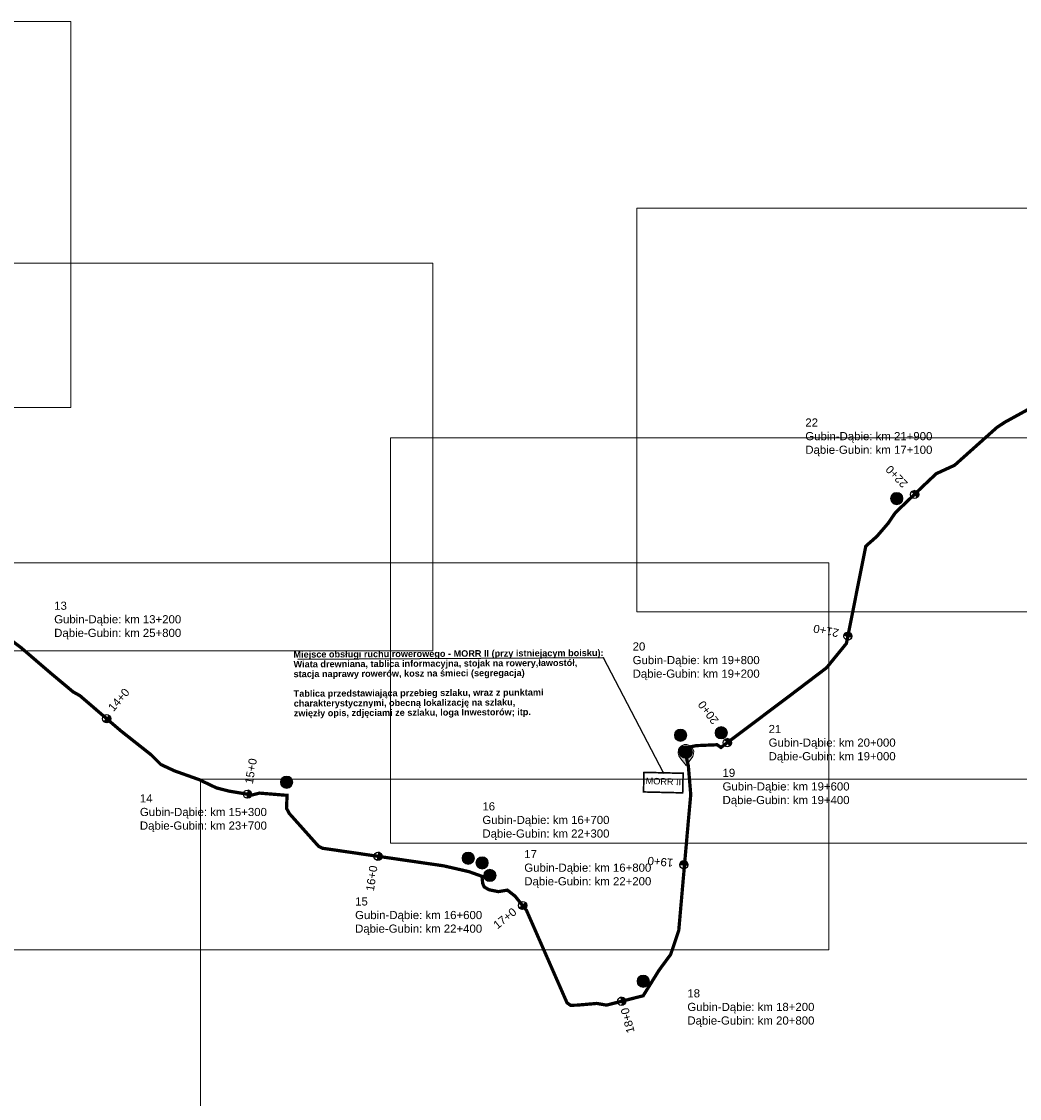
# Model space of a CAD drawing. Header units: millimetres. Extents: x -32728 to 16036, y -21222 to 1675.
# Tile 15 of 58: x 1599 to 2210, y -285 to 376. Entities that reach past the tile are written whole.
import ezdxf
from ezdxf import colors
from ezdxf.entities.mleader import LeaderData, LeaderLine
from ezdxf.math import Vec2, Vec3

# ---------------------------------------------------------------- set-up
doc = ezdxf.new("R2010")
doc.units = ezdxf.units.MM
doc.header["$XCLIPFRAME"] = 2
doc.linetypes.add('2', pattern=[1.5, 1, -0.5])
doc.layers.add('0 pomoc', color=61, linetype='Continuous', lineweight=30, plot=False)
for name, color, linetype, lineweight in [('1 MOP zagospodarowanie', 250, 'Continuous', 30), ('1 podklady', 252, 'Continuous', 5), ('2 kraweznik opornik', 5, 'Continuous', 50), ('2 trasa', 5, '2', 50), ('4 opisy', 250, 'Continuous', 5)]:
    doc.layers.add(name, color=color, linetype=linetype, lineweight=lineweight)
doc.layers.add('10 opisy', color=7, linetype='Continuous', lineweight=15, true_color=0x000000)
doc.layers.add('C-DROGI-SYTUACJA-ETYKIETY', color=7, linetype='Continuous')
doc.styles.add('Annotative', font='arial.ttf')
doc.styles.add('ARIAL', font='arial.ttf')
doc.styles.get("Standard").update_dxf_attribs({"font": 'arial.ttf'})
picture_1 = doc.add_image_def('image2.png', size_in_pixel=(1871, 839))
picture_2 = doc.add_image_def('image3.png', size_in_pixel=(1887, 835))
picture_3 = doc.add_image_def('image4.png', size_in_pixel=(1897, 843))
picture_4 = doc.add_image_def('image5.png', size_in_pixel=(1897, 846))
picture_5 = doc.add_image_def('image12.png', size_in_pixel=(1893, 833))
picture_6 = doc.add_image_def('image117.png', size_in_pixel=(1879, 842))

# ---------------------------------------------------------------- blocks, each defined once
blk = doc.blocks.new('_BoxFilled')
at = {"color": 0, "linetype": 'ByBlock', "lineweight": -2}
blk.add_line((-0.5, 0), (-1, 0), dxfattribs=at)
at = {"color": 0, "linetype": 'ByBlock'}
blk.add_solid([(-0.5, 0.5), (0.5, 0.5), (-0.5, -0.5), (0.5, -0.5)], dxfattribs=at)
blk = doc.blocks.new('zw$FE46')
at = {"layer": '4 opisy'}
h = blk.add_hatch(color=1, dxfattribs=at)
h.dxf.hatch_style = 1
h.paths.add_polyline_path([(0, 7.91), (0.2, 9.81), (0.96, 11), (2.15, 12.2), (3.65, 12.92), (5.4, 12.9), (6.68, 12.58), (7.8, 11.86), (8.91, 10.72), (9.57, 8.93), (9.51, 7.17), (9.03, 5.51), (4.9, 0), (1.65, 4.26), (0.42, 6.02)])
h = blk.add_hatch(color=255, dxfattribs=at)
h.dxf.hatch_style = 1
h.paths.add_polyline_path([(8.75, 8.27, 1), (1.19, 8.27, 1)])
at = {"layer": '4 opisy', "color": 1}
blk.add_lwpolyline([(4.9, 0), (9.03, 5.51), (9.51, 7.17), (9.57, 8.93), (8.91, 10.72), (7.8, 11.86), (6.68, 12.58), (5.4, 12.9), (3.65, 12.92), (2.15, 12.2), (0.96, 11), (0.2, 9.81), (0, 7.91), (0.42, 6.02), (1.65, 4.26)], close=True, dxfattribs=at)
at = {"layer": '4 opisy', "color": 255}
blk.add_circle((4.97, 8.27), 3.78, dxfattribs=at)

msp = doc.modelspace()

# ---------------------------------------------------------------- hatches: boundary and pattern name
at = {"layer": '4 opisy'}
h = msp.add_hatch(color=255, dxfattribs=at)
h.dxf.hatch_style = 1
h.paths.add_polyline_path([(2138.984, 83.129, 1), (2131.428, 83.129, 1)])
h = msp.add_hatch(color=255, dxfattribs=at)
h.dxf.hatch_style = 1
h.paths.add_polyline_path([(2006.57, -61.97, 1), (1999.014, -61.97, 1)])
h = msp.add_hatch(color=255, dxfattribs=at)
h.dxf.hatch_style = 1
h.paths.add_polyline_path([(2031.488, -60.44, 1), (2023.932, -60.44, 1)])
h = msp.add_hatch(color=255, dxfattribs=at)
h.dxf.hatch_style = 1
h.paths.add_polyline_path([(2009.447, -72.112, 1), (2001.891, -72.112, 1)])
h = msp.add_hatch(color=255, dxfattribs=at)
h.dxf.hatch_style = 1
h.paths.add_polyline_path([(1765.194, -90.736, 1), (1757.638, -90.736, 1)])
h = msp.add_hatch(color=255, dxfattribs=at)
h.dxf.hatch_style = 1
h.paths.add_polyline_path([(1876.437, -137.299, 1), (1868.881, -137.299, 1)])
h = msp.add_hatch(color=255, dxfattribs=at)
h.dxf.hatch_style = 1
h.paths.add_polyline_path([(1884.946, -140.197, 1), (1877.39, -140.197, 1)])
h = msp.add_hatch(color=255, dxfattribs=at)
h.dxf.hatch_style = 1
h.paths.add_polyline_path([(1889.694, -147.843, 1), (1882.138, -147.843, 1)])
h = msp.add_hatch(color=255, dxfattribs=at)
h.dxf.hatch_style = 1
h.paths.add_polyline_path([(1983.681, -212.745, 1), (1976.125, -212.745, 1)])
at = {"layer": 'C-DROGI-SYTUACJA-ETYKIETY', "transparency": 33554687}
h = msp.add_hatch(color=256, dxfattribs=at)
h.dxf.hatch_style = 1
h.paths.add_polyline_path([(2144.474, 87.45, -1), (2147.962, 83.868)])
h = msp.add_hatch(color=256, dxfattribs=at)
h.dxf.hatch_style = 1
h.paths.add_polyline_path([(2102.859, -0.661, -1), (2107.752, -1.688)])
h = msp.add_hatch(color=256, dxfattribs=at)
h.dxf.hatch_style = 1
h.paths.add_polyline_path([(1652.751, -49.882, -1), (1649.507, -53.687)])
h = msp.add_hatch(color=256, dxfattribs=at)
h.dxf.hatch_style = 1
h.paths.add_polyline_path([(2029.938, -64.48, -1), (2032.952, -68.469)])
h = msp.add_hatch(color=256, dxfattribs=at)
h.dxf.hatch_style = 1
h.paths.add_polyline_path([(1737.844, -95.615, -1), (1737.057, -100.552)])
h = msp.add_hatch(color=256, dxfattribs=at)
h.dxf.hatch_style = 1
h.paths.add_polyline_path([(1817.704, -133.664, -1), (1817.049, -138.621)])
h = msp.add_hatch(color=256, dxfattribs=at)
h.dxf.hatch_style = 1
h.paths.add_polyline_path([(2002.266, -141.081, -1), (2007.243, -141.559)])
h = msp.add_hatch(color=256, dxfattribs=at)
h.dxf.hatch_style = 1
h.paths.add_polyline_path([(1907.942, -164.747, -1), (1904.07, -167.912)])
h = msp.add_hatch(color=256, dxfattribs=at)
h.dxf.hatch_style = 1
h.paths.add_polyline_path([(1966.005, -222.587, -1), (1967.274, -227.423)])

# ---------------------------------------------------------------- linework, layer by layer
at = {"layer": '2 kraweznik opornik', "const_width": 1}
msp.add_lwpolyline([(2004.069, -97.251), (2004.352, -85.254), (1980.359, -84.688), (1980.076, -96.684)], close=True, dxfattribs=at)
at = {"layer": '2 trasa', "ltscale": 2}
msp.add_lwpolyline([(1588.906, -0.893, 2, 2, 0), (1598.647, -8.227, 2, 2, 0), (1616.638, -23.698, 2, 2, 0), (1630.619, -35.387, 2, 2, 0), (1634.745, -37.679, 2, 2, 0), (1659.796, -59.246, 2, 2, 0), (1678.361, -73.914, 2, 2, 0), (1684.32, -79.873, 2, 2, 0), (1692.685, -83.77, 2, 2, 0), (1707.812, -89.156, 2, 2, 0), (1718.355, -94.198, 2, 2, 0), (1725.919, -96.146, 2, 2, 0), (1740.243, -98.553, 2, 2, 0), (1744.827, -97.407, 2, 2, 0), (1761.673, -98.782, 2, 2, 0), (1761.329, -106.689, 2, 2, 0), (1762.934, -109.783, 2, 2, 0), (1781.04, -130.067, 2, 2, 0), (1783.447, -131.213, 2, 2, 0), (1857.591, -141.985, 2, 2, 0), (1873.062, -145.538, 2, 2, 0), (1881.084, -148.403, 2, 2, 0), (1881.542, -152.757, 2, 2, 0), (1882.459, -154.935, 2, 2, 0), (1885.438, -156.654, 2, 2, 0), (1891.168, -157.8, 2, 2, 0), (1896.669, -156.883, 2, 2, 0), (1901.367, -160.55, 2, 2, 0), (1908.358, -169.259, 2, 2, 0), (1933.226, -225.985, 2, 2, 0), (1935.403, -227.475, 2, 2, 0), (1939.643, -227.36, 2, 2, 0), (1951.447, -226.329, 2, 2, 0), (1957.406, -227.36, 2, 2, 0), (1979.867, -221.631, 2, 2, 0), (1989.585, -205.977, 2, 2, 0), (1996.735, -196.259, 2, 2, 0), (2001.686, -181.443, 2, 2, 0), (2007.737, -112.318, 2, 2, 0), (2009.02, -98.383, 2, 2, 0), (2007.553, -80.781, 2, 2, 0), (2005.903, -73.63, 2, 2, 0), (2005.17, -69.78, 2, 2, 0), (2012.321, -68.313, 2, 2, 0), (2025.156, -67.763, 2, 2, 0), (2027.539, -69.413, 2, 2, 0), (2069.867, -37.569, 2, 2, 0), (2092.214, -20.608, 2, 2, 0), (2104.42, -5.628, 2, 2, 0), (2116.256, 53.94, 2, 2, 0), (2123.017, 59.899, 2, 2, 0), (2130.008, 68.035, 2, 2, 0), (2134.363, 74.453, 2, 2, 0), (2151.208, 90.611, 2, 2, 0), (2159.459, 98.404, 2, 2, 0), (2170.69, 103.561, 2, 2, 0), (2196.589, 126.709, 2, 2, 0), (2201.631, 130.033, 2, 2, 0), (2224.207, 142.409, 2, 2, 0)], format="xyseb", dxfattribs=at)
at = {"layer": '4 opisy', "color": 255}
for centre in [(2135.206, 83.129), (2002.792, -61.97), (2027.71, -60.44), (2005.669, -72.112), (1761.416, -90.736), (1872.659, -137.299), (1881.168, -140.197), (1885.916, -147.843), (1979.903, -212.745)]:
    msp.add_circle(centre, 3.778, dxfattribs=at)
at = {"layer": 'C-DROGI-SYTUACJA-ETYKIETY', "color": 7, "linetype": 'Continuous'}
for points in [[(2144.488, 87.464), (2147.949, 83.855)], [(2102.853, -0.687), (2107.757, -1.662)], [(1652.76, -49.89), (1649.498, -53.679)], [(2029.942, -64.477), (2032.948, -68.472)], [(1737.865, -95.618), (1737.036, -100.549)], [(1817.736, -133.669), (1817.017, -138.617)], [(2002.264, -141.102), (2007.245, -141.538)], [(1907.956, -164.765), (1904.056, -167.894)], [(1966.021, -222.582), (1967.257, -227.427)]]:
    msp.add_lwpolyline(points, dxfattribs=at)
for centre in [(2146.218, 85.659), (2105.305, -1.174), (1651.129, -51.785), (2031.445, -66.475), (1737.451, -98.084), (1817.377, -136.143), (2004.755, -141.32), (1906.006, -166.329), (1966.639, -225.005)]:
    msp.add_circle(centre, 2.5, dxfattribs=at)

# ---------------------------------------------------------------- block references
at = {"layer": '4 opisy', "rotation": 359.999999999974}
msp.add_blockref('zw$FE46', (2001.248, -80.575), dxfattribs=at)

# ---------------------------------------------------------------- texts
at = {"layer": '0 pomoc', "color": 1, "char_height": 5, "width": 94.7938, "attachment_point": 1}
for s, insert in [('22\\PGubin-Dąbie: km 21+900\\PDąbie-Gubin: km 17+100', (2079.219, 132.234)), ('13\\PGubin-Dąbie: km 13+200\\PDąbie-Gubin: km 25+800', (1618.977, 19.976)), ('20\\PGubin-Dąbie: km 19+800\\PDąbie-Gubin: km 19+200', (1973.409, -5.012)), ('21\\PGubin-Dąbie: km 20+000\\PDąbie-Gubin: km 19+000', (2056.724, -55.627)), ('19\\PGubin-Dąbie: km 19+600\\PDąbie-Gubin: km 19+400', (2028.499, -82.471)), ('14\\PGubin-Dąbie: km 15+300\\PDąbie-Gubin: km 23+700', (1671.487, -98.14)), ('16\\PGubin-Dąbie: km 16+700\\PDąbie-Gubin: km 22+300', (1881.361, -103.012)), ('17\\PGubin-Dąbie: km 16+800\\PDąbie-Gubin: km 22+200', (1907.014, -132.278)), ('15\\PGubin-Dąbie: km 16+600\\PDąbie-Gubin: km 22+400', (1803.365, -161.299)), ('18\\PGubin-Dąbie: km 18+200\\PDąbie-Gubin: km 20+800', (2006.946, -217.635))]:
    msp.add_mtext(s, dxfattribs=dict(at, insert=insert))
at = {"layer": '1 MOP zagospodarowanie', "color": 7, "insert": (1977.048, -87.675), "char_height": 4, "width": 30.58877, "attachment_point": 1, "rotation": 357.918041, "style": 'Annotative'}
msp.add_mtext('\\pxqc;{\\C0;MORR II}', dxfattribs=at)
at = {"layer": '4 opisy', "char_height": 4, "width": 8.69418, "attachment_point": 1}
for s, insert in [('22', (2132.602, 85.106)), ('21', (2025.106, -58.464)), ('20', (2000.187, -59.994)), ('10', (2003.065, -70.136)), ('19', (2003.382, -69.767)), ('14', (1758.812, -88.76)), ('15', (1870.054, -135.323)), ('16', (1878.563, -138.221)), ('17', (1883.311, -145.867)), ('18', (1977.299, -210.769))]:
    msp.add_mtext(s, dxfattribs=dict(at, insert=insert))
at = {"layer": 'C-DROGI-SYTUACJA-ETYKIETY', "linetype": 'Continuous', "char_height": 5, "width": 23.50273, "attachment_point": 1, "style": 'Annotative'}
for s, insert, rotation in [('{\\fArial|b0|i0|c1|p34;22+0}', (2138.803, 89.194), 133.806511), ('{\\fArial|b0|i0|c1|p34;21+0}', (2099.177, -1.918), 168.762157), ('{\\fArial|b0|i0|c1|p34;14+0}', (1651.531, -44.514), 49.273747), ('{\\fArial|b0|i0|c1|p34;20+0}', (2022.458, -55.815), 126.955181), ('{\\fArial|b0|i0|c1|p34;15+0}', (1735.739, -91.275), 80.463364), ('{\\fArial|b0|i0|c1|p34;19+0}', (1998.057, -142.713), 174.99747), ('{\\fArial|b0|i0|c1|p34;16+0}', (1809.899, -157.085), 81.733568), ('{\\fArial|b0|i0|c1|p34;17+0}', (1887.407, -177.116), 38.751628), ('{\\fArial|b0|i0|c1|p34;18+0}', (1969.856, -245.013), 104.311041)]:
    msp.add_mtext(s, dxfattribs=dict(at, insert=insert, rotation=rotation))

# ---------------------------------------------------------------- pictures from other files: only their frames are drawn
at = {"layer": '1 podklady'}
image = msp.add_image(picture_5, insert=(1073.098, 130.853), size_in_units=(556.028, 244.676), dxfattribs=at)
image.set_boundary_path([(-0.5, -0.5), (1892.5, 804.744)])
image = msp.add_image(picture_6, insert=(1975.909, 13.789), size_in_units=(551.916, 247.319), rotation=0, dxfattribs=at)
image.dxf.flags = 7
image = msp.add_image(picture_1, insert=(1301.372, -18.986), size_in_units=(549.566, 246.438), dxfattribs=at)
image.set_boundary_path([(-0.5, -0.5), (1870.5, 808.382)])
image = msp.add_image(picture_4, insert=(1825.047, -128.046), size_in_units=(557.203, 248.494), dxfattribs=at)
image.set_boundary_path([(-0.5, -0.5), (1896.5, 845.5)])
image = msp.add_image(picture_2, insert=(1539.332, -201.457), size_in_units=(554.266, 245.263), dxfattribs=at)
image.set_boundary_path([(-0.5, -0.5), (1886.5, 807.248)])
image = msp.add_image(picture_3, insert=(1708.657, -336.448), size_in_units=(557.203, 247.613), dxfattribs=at)
image.set_boundary_path([(-0.5, -0.5), (1896.5, 842.5)])

# ---------------------------------------------------------------- meshes
at = {"layer": 'C-DROGI-SYTUACJA-ETYKIETY', "color": 7, "linetype": 'Continuous'}
mesh = msp.add_polyface(dxfattribs=at)
corners = [(2144.488, 87.464), (2144.994, 86.935), (2146.27, 88.159), (2144.994, 86.935), (2146.218, 85.659), (2148.022, 87.39), (2144.994, 86.935), (2146.27, 88.159), (2148.022, 87.39), (2147.442, 84.384), (2148.718, 85.607), (2147.949, 83.855), (2146.218, 85.659), (2147.442, 84.384), (2148.718, 85.607), (2146.218, 85.659), (2148.022, 87.39), (2148.718, 85.607)]
mesh.append_faces([[corners[k] for k in face] for face in [(9, 10, 11)]], dxfattribs={"vtx0": -1, "color": 7})
mesh.append_faces([[corners[k] for k in face] for face in [(6, 7, 8), (15, 16, 17)]], dxfattribs={"vtx0": -1, "vtx2": -1, "color": 7})
mesh.append_faces([[corners[k] for k in face] for face in [(0, 1, 2)]], dxfattribs={"vtx1": -1, "color": 7})
mesh.append_faces([[corners[k] for k in face] for face in [(3, 4, 5), (12, 13, 14)]], dxfattribs={"vtx1": -1, "vtx2": -1, "color": 7})
mesh = msp.add_polyface(dxfattribs=at)
corners = [(2102.853, -0.687), (2103.571, -0.83), (2103.916, 0.904), (2103.571, -0.83), (2105.305, -1.174), (2105.793, 1.278), (2103.571, -0.83), (2103.916, 0.904), (2105.793, 1.278), (2107.039, -1.519), (2107.384, 0.215), (2107.757, -1.662), (2105.305, -1.174), (2107.039, -1.519), (2107.384, 0.215), (2105.305, -1.174), (2105.793, 1.278), (2107.384, 0.215)]
mesh.append_faces([[corners[k] for k in face] for face in [(9, 10, 11)]], dxfattribs={"vtx0": -1, "color": 7})
mesh.append_faces([[corners[k] for k in face] for face in [(6, 7, 8), (15, 16, 17)]], dxfattribs={"vtx0": -1, "vtx2": -1, "color": 7})
mesh.append_faces([[corners[k] for k in face] for face in [(0, 1, 2)]], dxfattribs={"vtx1": -1, "color": 7})
mesh.append_faces([[corners[k] for k in face] for face in [(3, 4, 5), (12, 13, 14)]], dxfattribs={"vtx1": -1, "vtx2": -1, "color": 7})
mesh = msp.add_polyface(dxfattribs=at)
corners = [(1652.76, -49.89), (1652.283, -50.445), (1653.622, -51.598), (1652.283, -50.445), (1651.129, -51.785), (1653.024, -53.416), (1652.283, -50.445), (1653.622, -51.598), (1653.024, -53.416), (1649.976, -53.124), (1651.316, -54.278), (1649.498, -53.679), (1651.129, -51.785), (1649.976, -53.124), (1651.316, -54.278), (1651.129, -51.785), (1653.024, -53.416), (1651.316, -54.278)]
mesh.append_faces([[corners[k] for k in face] for face in [(9, 10, 11)]], dxfattribs={"vtx0": -1, "color": 7})
mesh.append_faces([[corners[k] for k in face] for face in [(6, 7, 8), (15, 16, 17)]], dxfattribs={"vtx0": -1, "vtx2": -1, "color": 7})
mesh.append_faces([[corners[k] for k in face] for face in [(0, 1, 2)]], dxfattribs={"vtx1": -1, "color": 7})
mesh.append_faces([[corners[k] for k in face] for face in [(3, 4, 5), (12, 13, 14)]], dxfattribs={"vtx1": -1, "vtx2": -1, "color": 7})
mesh = msp.add_polyface(dxfattribs=at)
corners = [(2029.942, -64.477), (2030.382, -65.062), (2031.795, -63.999), (2030.382, -65.062), (2031.445, -66.475), (2033.443, -64.972), (2030.382, -65.062), (2031.795, -63.999), (2033.443, -64.972), (2032.508, -67.887), (2033.92, -66.825), (2032.948, -68.472), (2031.445, -66.475), (2032.508, -67.887), (2033.92, -66.825), (2031.445, -66.475), (2033.443, -64.972), (2033.92, -66.825)]
mesh.append_faces([[corners[k] for k in face] for face in [(9, 10, 11)]], dxfattribs={"vtx0": -1, "color": 7})
mesh.append_faces([[corners[k] for k in face] for face in [(6, 7, 8), (15, 16, 17)]], dxfattribs={"vtx0": -1, "vtx2": -1, "color": 7})
mesh.append_faces([[corners[k] for k in face] for face in [(0, 1, 2)]], dxfattribs={"vtx1": -1, "color": 7})
mesh.append_faces([[corners[k] for k in face] for face in [(3, 4, 5), (12, 13, 14)]], dxfattribs={"vtx1": -1, "vtx2": -1, "color": 7})
mesh = msp.add_polyface(dxfattribs=at)
corners = [(1737.865, -95.618), (1737.743, -96.34), (1739.487, -96.633), (1737.743, -96.34), (1737.451, -98.084), (1739.916, -98.498), (1737.743, -96.34), (1739.487, -96.633), (1739.916, -98.498), (1737.158, -99.827), (1738.901, -100.12), (1737.036, -100.549), (1737.451, -98.084), (1737.158, -99.827), (1738.901, -100.12), (1737.451, -98.084), (1739.916, -98.498), (1738.901, -100.12)]
mesh.append_faces([[corners[k] for k in face] for face in [(9, 10, 11)]], dxfattribs={"vtx0": -1, "color": 7})
mesh.append_faces([[corners[k] for k in face] for face in [(6, 7, 8), (15, 16, 17)]], dxfattribs={"vtx0": -1, "vtx2": -1, "color": 7})
mesh.append_faces([[corners[k] for k in face] for face in [(0, 1, 2)]], dxfattribs={"vtx1": -1, "color": 7})
mesh.append_faces([[corners[k] for k in face] for face in [(3, 4, 5), (12, 13, 14)]], dxfattribs={"vtx1": -1, "vtx2": -1, "color": 7})
mesh = msp.add_polyface(dxfattribs=at)
corners = [(1817.736, -133.669), (1817.631, -134.393), (1819.38, -134.647), (1817.631, -134.393), (1817.377, -136.143), (1819.851, -136.502), (1817.631, -134.393), (1819.38, -134.647), (1819.851, -136.502), (1817.122, -137.892), (1818.872, -138.146), (1817.017, -138.617), (1817.377, -136.143), (1817.122, -137.892), (1818.872, -138.146), (1817.377, -136.143), (1819.851, -136.502), (1818.872, -138.146)]
mesh.append_faces([[corners[k] for k in face] for face in [(9, 10, 11)]], dxfattribs={"vtx0": -1, "color": 7})
mesh.append_faces([[corners[k] for k in face] for face in [(6, 7, 8), (15, 16, 17)]], dxfattribs={"vtx0": -1, "vtx2": -1, "color": 7})
mesh.append_faces([[corners[k] for k in face] for face in [(0, 1, 2)]], dxfattribs={"vtx1": -1, "color": 7})
mesh.append_faces([[corners[k] for k in face] for face in [(3, 4, 5), (12, 13, 14)]], dxfattribs={"vtx1": -1, "vtx2": -1, "color": 7})
mesh = msp.add_polyface(dxfattribs=at)
corners = [(2002.264, -141.102), (2002.994, -141.166), (2003.148, -139.405), (2002.994, -141.166), (2004.755, -141.32), (2004.973, -138.83), (2002.994, -141.166), (2003.148, -139.405), (2004.973, -138.83), (2006.516, -141.474), (2006.67, -139.713), (2007.245, -141.538), (2004.755, -141.32), (2006.516, -141.474), (2006.67, -139.713), (2004.755, -141.32), (2004.973, -138.83), (2006.67, -139.713)]
mesh.append_faces([[corners[k] for k in face] for face in [(9, 10, 11)]], dxfattribs={"vtx0": -1, "color": 7})
mesh.append_faces([[corners[k] for k in face] for face in [(6, 7, 8), (15, 16, 17)]], dxfattribs={"vtx0": -1, "vtx2": -1, "color": 7})
mesh.append_faces([[corners[k] for k in face] for face in [(0, 1, 2)]], dxfattribs={"vtx1": -1, "color": 7})
mesh.append_faces([[corners[k] for k in face] for face in [(3, 4, 5), (12, 13, 14)]], dxfattribs={"vtx1": -1, "vtx2": -1, "color": 7})
mesh = msp.add_polyface(dxfattribs=at)
corners = [(1907.956, -164.765), (1907.385, -165.223), (1908.491, -166.601), (1907.385, -165.223), (1906.006, -166.329), (1907.571, -168.279), (1907.385, -165.223), (1908.491, -166.601), (1907.571, -168.279), (1904.627, -167.436), (1905.734, -168.815), (1904.056, -167.894), (1906.006, -166.329), (1904.627, -167.436), (1905.734, -168.815), (1906.006, -166.329), (1907.571, -168.279), (1905.734, -168.815)]
mesh.append_faces([[corners[k] for k in face] for face in [(9, 10, 11)]], dxfattribs={"vtx0": -1, "color": 7})
mesh.append_faces([[corners[k] for k in face] for face in [(6, 7, 8), (15, 16, 17)]], dxfattribs={"vtx0": -1, "vtx2": -1, "color": 7})
mesh.append_faces([[corners[k] for k in face] for face in [(0, 1, 2)]], dxfattribs={"vtx1": -1, "color": 7})
mesh.append_faces([[corners[k] for k in face] for face in [(3, 4, 5), (12, 13, 14)]], dxfattribs={"vtx1": -1, "vtx2": -1, "color": 7})
mesh = msp.add_polyface(dxfattribs=at)
corners = [(1966.021, -222.582), (1966.202, -223.292), (1967.915, -222.855), (1966.202, -223.292), (1966.639, -225.005), (1969.062, -224.387), (1966.202, -223.292), (1967.915, -222.855), (1969.062, -224.387), (1967.076, -226.718), (1968.789, -226.281), (1967.257, -227.427), (1966.639, -225.005), (1967.076, -226.718), (1968.789, -226.281), (1966.639, -225.005), (1969.062, -224.387), (1968.789, -226.281)]
mesh.append_faces([[corners[k] for k in face] for face in [(9, 10, 11)]], dxfattribs={"vtx0": -1, "color": 7})
mesh.append_faces([[corners[k] for k in face] for face in [(6, 7, 8), (15, 16, 17)]], dxfattribs={"vtx0": -1, "vtx2": -1, "color": 7})
mesh.append_faces([[corners[k] for k in face] for face in [(0, 1, 2)]], dxfattribs={"vtx1": -1, "color": 7})
mesh.append_faces([[corners[k] for k in face] for face in [(3, 4, 5), (12, 13, 14)]], dxfattribs={"vtx1": -1, "vtx2": -1, "color": 7})

# ---------------------------------------------------------------- leaders
at = {"layer": '10 opisy'}
ml = msp.add_multileader_mtext('Standard', dxfattribs=at)
ml.set_content('{\\fArial|b1|i0|c0|p34;Miejsce obsługi ruchu rowerowego - MORR II (przy istniejącym boisku):\\PWiata drewniana, tablica informacyjna, stojak na rowery,ławostół, \\Pstacja naprawy rowerów, kosz na śmieci (segregacja)\\P\\P\\fArial|b1|i0|c0|p34;Tablica przedstawiająca przebieg szlaku, wraz z punktami \\Pcharakterystycznymi, obecną lokalizację na szlaku, \\Pzwięzły opis, zdjęciami ze szlaku, loga Inwestorów; itp.', color=256, style='ARIAL')
ml.set_leader_properties(color=256)
ml.set_arrow_properties(name='BOXFILLED')
ml.build(insert=Vec2(0, 0))
ml.multileader.update_dxf_attribs({"has_text_frame": 1, "text_left_attachment_type": 0, "text_right_attachment_type": 6, "text_bottom_attachment_type": 10, "dogleg_length": 0.36, "arrow_head_size": 0})
ctx = ml.context
ctx.base_point, ctx.arrow_head_size, ctx.landing_gap_size, ctx.plane_origin, ctx.plane_x_axis, ctx.plane_y_axis = Vec3(1765.089, -10.378), 0, 0.5, Vec3(2167.403, -114.794), Vec3(0.9999861, 0.0052726), Vec3(-0.0052726, 0.9999861)
ctx.left_attachment, ctx.right_attachment, ctx.top_attachment = 0, 6, 10
notes = []
notes.append((ctx, [(0, (1, 1, 0), (1955.555, -14.55), (-0.9999861, -0.0052726), 0.36, [(0, [(1992.356, -84.971)], 256, [])])]))
ctx.mtext.insert, ctx.mtext.text_direction, ctx.mtext.rotation, ctx.mtext.line_spacing_factor, ctx.mtext.flow_direction = Vec3(1765.589, -10.375), Vec3(0.9999861, 0.0052726), 0.0052726, 0.9, 5
for ctx, leaders in notes:
    for number, flags, end, landing, length, lines in leaders:
        leader = LeaderData()
        leader.index, (leader.has_last_leader_line, leader.has_dogleg_vector, leader.attachment_direction) = number, flags
        leader.last_leader_point, leader.dogleg_vector, leader.dogleg_length = Vec3(end), Vec3(landing), length
        for number, points, colour, breaks in lines:
            line = LeaderLine()
            line.index, line.vertices, line.color, line.breaks = number, Vec3.list(points), colors.encode_raw_color(colour), breaks
            leader.lines.append(line)
        ctx.leaders.append(leader)

doc.saveas('drawing.dxf')
